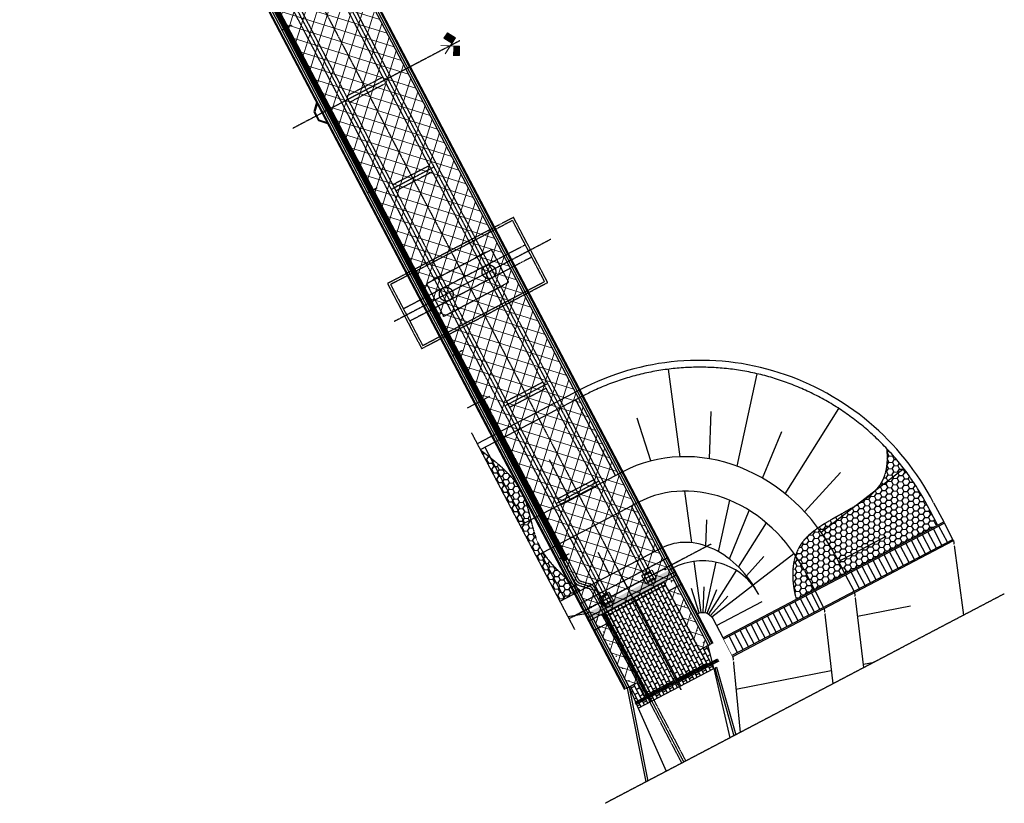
# Model space of a CAD drawing. Header units: millimetres. Extents: x 7531609250 to 7531656825, y 5724136142 to 5724203085.
# Tile 1 of 2: x 7531613940 to 7531656825, y 5724136142 to 5724170269. Entities that reach past the tile are written whole.
import ezdxf

# ---------------------------------------------------------------- set-up
doc = ezdxf.new("R2010")
doc.units = ezdxf.units.MM
doc.set_wipeout_variables(frame=1)
for name, pattern in [('mp3', [6.25, 4.75, -1.5]), ('mp3a', [3.125, 2.25, -0.875]), ('mp7', [13.75, 9.75, -1.5, 1, -1.5]), ('mp7a', [6.875, 4.75, -0.875, 0.375, -0.875])]:
    doc.linetypes.add(name, pattern=pattern)
doc.layers.add('1  cienka', color=4, linetype='Continuous', lineweight=18)
for name, color, linetype in [('1 cienka', 4, 'Continuous'), ('2 osie 02', 4, 'mp7'), ('2 osie 05', 4, 'mp7a'), ('3 przerywana 02', 6, 'mp3'), ('3 przerywana 05', 6, 'mp3a'), ('4 opis', 3, 'Continuous'), ('4 średnia', 3, 'Continuous'), ('9 kreskowanie', 8, 'Continuous')]:
    doc.layers.add(name, color=color, linetype=linetype)
doc.layers.add('6 pomoc 01', color=1, linetype='Continuous', plot=False)
doc.layers.add('7 view', color=1, linetype='Continuous', plot=False)
doc.layers.add('D-hatch-ciag-pieszo-rowerowy', color=7, linetype='Continuous', lineweight=13, true_color=0xff9f80)

# ---------------------------------------------------------------- blocks, each defined once
blk = doc.blocks.new('Schody skarpowe widok z góry')
blk.add_wipeout([(1078, 10860), (1077, -438), (1128, -438), (1128, 10860)]).dxf.layer = '1 cienka'
blk.add_wipeout([(0, 10860), (920, 10860), (920, 0), (0, 0)]).translate(0, 0, 0).dxf.layer = '1 cienka'
at = {"layer": '1  cienka'}
blk.add_line((0, 10860, 0), (920, 10860, 0), dxfattribs=at)
at = {"layer": '1 cienka'}
for p, q in [((860, 10860), (60, 10860)), ((860, 10860), (60, 10860)), ((860, 0, 0), (860, 10860, 0)), ((860, 10590), (60, 10590)), ((860, 10320), (60, 10320)), ((860, 10050), (60, 10050)), ((860, 9780), (60, 9780)), ((860, 9510), (60, 9510)), ((860, 9240), (60, 9240)), ((860, 8970), (60, 8970)), ((860, 8700), (60, 8700)), ((860, 8430), (60, 8430)), ((860, 8160), (60, 8160)), ((860, 7890), (60, 7890)), ((860, 7620), (60, 7620)), ((860, 7350), (60, 7350)), ((860, 7080), (60, 7080)), ((860, 6810), (60, 6810)), ((860, 6540), (60, 6540)), ((860, 6270), (60, 6270)), ((860, 6000), (60, 6000)), ((860, 4500), (60, 4500)), ((860, 4320), (60, 4320)), ((860, 4320), (60, 4320)), ((860, 4050), (60, 4050)), ((860, 3780), (60, 3780)), ((860, 3510), (60, 3510)), ((860, 3240), (60, 3240)), ((860, 2970), (60, 2970)), ((860, 2700), (60, 2700)), ((860, 2430), (60, 2430)), ((860, 2160), (60, 2160)), ((860, 1890), (60, 1890)), ((860, 1620), (60, 1620)), ((860, 1350), (60, 1350)), ((860, 1080), (60, 1080)), ((860, 810), (60, 810)), ((860, 540), (60, 540)), ((860, 270), (60, 270))]:
    blk.add_line(p, q, dxfattribs=at)
at = {"layer": '1 cienka', "elevation": 0}
for points in [[(0, 0), (0, 10860)], [(60, 10860), (60, 0)], [(920, 0), (920, 10860)]]:
    blk.add_lwpolyline(points, dxfattribs=at)
blk = doc.blocks.new('symetira')
at = {"layer": '1  cienka'}
for points in [[(-561, 158), (-427, -82), (-67, 120), (-202, 360)], [(202, 360), (67, 120), (427, -82), (561, 158)]]:
    blk.add_hatch(color=256, dxfattribs=at).paths.add_polyline_path(points)
at = {"layer": '1  cienka', "linetype": 'ByBlock'}
for p, q in [((-202, 360), (-561, 158)), ((-561, 158), (-427, -82)), ((-427, -82), (-67, 120)), ((-202, -360), (202, 360)), ((202, -360), (-202, 360)), ((202, 360), (561, 158)), ((561, 158), (427, -82))]:
    blk.add_line(p, q, dxfattribs=at)
blk = doc.blocks.new('grodzice3')
at = {"layer": '3 przerywana 05'}
for p, q in [((-1567935364.795106, 9319626033.352119), (-1567935374.585951, 9319626043.129972)), ((-1567937239.295634, 9319625939.991434), (-1567937259.295633, 9319625939.991434)), ((-1567937259.295633, 9319625939.991434), (-1567937239.295633, 9319625939.991432)), ((-1567937249.295633, 9319625929.991436), (-1567937249.295634, 9319625949.991434)), ((-1567937249.295633, 9319625949.991434), (-1567937249.295633, 9319625929.991436)), ((-1567936639.295634, 9319625939.991434), (-1567936659.295634, 9319625939.991432)), ((-1567936649.295634, 9319625929.991432), (-1567936649.295635, 9319625949.991432)), ((-1567936039.295634, 9319625939.991436), (-1567936059.295635, 9319625939.991432)), ((-1567936049.295634, 9319625949.991432), (-1567936049.295633, 9319625929.991434)), ((-1567935439.295633, 9319625939.991432), (-1567935459.295633, 9319625939.991436)), ((-1567935449.295632, 9319625949.991432), (-1567935449.295633, 9319625929.991436)), ((-1567934839.295632, 9319625939.991432), (-1567934859.295631, 9319625939.991434)), ((-1567934849.29563, 9319625949.991434), (-1567934849.295631, 9319625929.991434)), ((-1567934259.29563, 9319625939.991438), (-1567934239.29563, 9319625939.991436)), ((-1567934239.295628, 9319625939.991436), (-1567934259.295629, 9319625939.99144)), ((-1567934239.295631, 9319625939.991434), (-1567934259.295629, 9319625939.991438)), ((-1567934249.295628, 9319625949.991436), (-1567934249.295632, 9319625929.991436)), ((-1567934249.29563, 9319625949.991438), (-1567934249.29563, 9319625929.991436)), ((-1567933659.29563, 9319625939.991438), (-1567933639.295629, 9319625939.991438)), ((-1567933639.295627, 9319625939.991438), (-1567933659.295628, 9319625939.99144)), ((-1567933639.295628, 9319625939.991434), (-1567933659.295627, 9319625939.991436)), ((-1567933649.29563, 9319625949.991438), (-1567933649.29563, 9319625929.991438)), ((-1567933649.295627, 9319625949.991438), (-1567933649.29563, 9319625929.991438)), ((-1567933649.295627, 9319625949.991434), (-1567933649.295627, 9319625929.991434)), ((-1567933613.818454, 9319625933.636427), (-1567933593.818452, 9319625933.636427)), ((-1567933613.818452, 9319625933.636429), (-1567933593.818452, 9319625933.636429)), ((-1567933613.818452, 9319625933.636429), (-1567933593.818452, 9319625933.636429)), ((-1567933603.818453, 9319625943.636429), (-1567933603.818453, 9319625923.636429)), ((-1567933603.818453, 9319625943.636429), (-1567933603.818453, 9319625923.636429)), ((-1567933603.818453, 9319625943.636427), (-1567933603.818453, 9319625923.636427)), ((-1567933593.818453, 9319625333.636431), (-1567933613.818453, 9319625333.636429)), ((-1567933603.818454, 9319625343.636431), (-1567933603.818452, 9319625323.636429)), ((-1567933613.818453, 9319624733.636431), (-1567933593.818453, 9319624733.636429)), ((-1567933593.818453, 9319624733.636429), (-1567933613.818453, 9319624733.636429)), ((-1567933603.818453, 9319624743.636429), (-1567933603.818454, 9319624723.636429)), ((-1567933603.818453, 9319624723.636429), (-1567933603.818452, 9319624743.636429)), ((-1567933613.818454, 9319624133.636429), (-1567933593.818454, 9319624133.636429)), ((-1567933603.818454, 9319624143.636429), (-1567933603.818455, 9319624123.636429)), ((-1567933613.818453, 9319623533.636429), (-1567933593.818454, 9319623533.636427)), ((-1567933603.818455, 9319623543.636427), (-1567933603.818454, 9319623523.636427)), ((-1567933593.818455, 9319622933.636427), (-1567933613.818455, 9319622933.636427)), ((-1567933603.818455, 9319622943.636427), (-1567933603.818455, 9319622923.636427)), ((-1567937220.173467, 9319622288.159246), (-1567937200.173465, 9319622288.159248)), ((-1567937200.173465, 9319622288.15925), (-1567937220.173466, 9319622288.159248)), ((-1567937210.173465, 9319622278.159248), (-1567937210.173466, 9319622298.159248)), ((-1567937210.173464, 9319622298.159248), (-1567937210.173465, 9319622278.159248)), ((-1567936600.173466, 9319622288.159248), (-1567936620.173465, 9319622288.159246)), ((-1567936610.173465, 9319622278.159248), (-1567936610.173465, 9319622298.159246)), ((-1567936000.173466, 9319622288.15925), (-1567936020.173465, 9319622288.159248)), ((-1567936010.173465, 9319622298.159248), (-1567936010.173465, 9319622278.159248)), ((-1567935400.173465, 9319622288.15925), (-1567935420.173464, 9319622288.159248)), ((-1567935410.173464, 9319622298.159248), (-1567935410.173464, 9319622278.15925)), ((-1567934800.173463, 9319622288.159246), (-1567934820.173463, 9319622288.15925)), ((-1567934810.173462, 9319622298.159246), (-1567934810.173463, 9319622278.159248)), ((-1567934200.173462, 9319622288.159252), (-1567934220.173462, 9319622288.15925)), ((-1567934210.173462, 9319622298.15925), (-1567934210.173463, 9319622278.15925)), ((-1567933600.17346, 9319622288.159252), (-1567933620.17346, 9319622288.159252)), ((-1567933600.17346, 9319622288.15925), (-1567933620.173459, 9319622288.159252)), ((-1567933593.818454, 9319622333.636427), (-1567933613.818455, 9319622333.636427)), ((-1567933610.17346, 9319622298.159252), (-1567933610.17346, 9319622278.159252)), ((-1567933610.173459, 9319622298.15925), (-1567933610.17346, 9319622278.15925)), ((-1567933603.818455, 9319622323.636427), (-1567933603.818455, 9319622343.636427)), ((-1567933603.818454, 9319622323.636427), (-1567933603.818454, 9319622343.636427))]:
    blk.add_line(p, q, dxfattribs=at)
at = {"layer": '3 przerywana 05', "ltscale": 10}
for p, q in [((-1567933636.014963, 9319625943.104574), (-1567933616.014962, 9319625943.104574)), ((-1567933626.014963, 9319625953.104574), (-1567933626.014964, 9319625933.104574)), ((-1567933590.705315, 9319622310.355762), (-1567933610.705315, 9319622310.355762)), ((-1567933600.705315, 9319622320.355762), (-1567933600.705315, 9319622300.355762))]:
    blk.add_line(p, q, dxfattribs=at)
at = {"layer": '3 przerywana 05'}
for points in [[(-1567933620.071012, 9319625958.530649, -0.4142131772), (-1567933627.142076, 9319625958.530651), (-1567933629.479911, 9319625960.868483, 0.1989121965), (-1567933636.550974, 9319625963.797411), (-1567933644.81103, 9319625963.797411, 0.2179860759), (-1567933665.473645, 9319625954.339676, 0.1586562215), (-1567933668.46981, 9319625947.205244), (-1567933668.737525, 9319625943.983408, 0.3763307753), (-1567933659.32662, 9319625931.263315), (-1567933651.662694, 9319625929.598116, 0.0974629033), (-1567933649.346042, 9319625929.552612), (-1567933647.055716, 9319625929.956785, 0.6248209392), (-1567933645.817352, 9319625934.276608), (-1567933659.364716, 9319625946.47471, -0.4363728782), (-1567933659.419077, 9319625950.140009, -0.1070658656), (-1567933652.305315, 9319625954.495417, -0.270567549), (-1567933632.805598, 9319625950.696249, -0.2157295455), (-1567933627.706547, 9319625939.428097), (-1567933627.706549, 9319625927.259378, 0.3901350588), (-1567933616.700247, 9319625915.300592), (-1567933607.892545, 9319625914.568731, 0.3763307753), (-1567933595.172452, 9319625923.979633), (-1567933593.507252, 9319625931.64356, 0.0974629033), (-1567933593.461749, 9319625933.960213), (-1567933593.865923, 9319625936.25054, 0.6248209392), (-1567933598.185743, 9319625937.488901), (-1567933610.383844, 9319625923.941538, -0.4363728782), (-1567933614.049143, 9319625923.887175, -0.3888992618), (-1567933614.605386, 9319625950.500654, -0.2106957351), (-1567933603.626111, 9319625955.596924), (-1567933588.238302, 9319625955.596924), (-1567933585.156546, 9319625955.596924, 0.4142135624), (-1567933583.156546, 9319625957.596926), (-1567933583.156545, 9319625961.797407, 0.4142135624), (-1567933585.156545, 9319625963.797409), (-1567933610.662111, 9319625963.797409, 0.1989121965), (-1567933617.733176, 9319625960.868483)], [(-1567933585.279239, 9319622304.411812, -0.4142131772), (-1567933585.279238, 9319622311.482876), (-1567933582.941406, 9319622313.820711, 0.1989121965), (-1567933580.012478, 9319622320.891775), (-1567933580.012478, 9319622329.151831, 0.2179860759), (-1567933589.470213, 9319622349.814445, 0.1586562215), (-1567933596.604647, 9319622352.81061), (-1567933599.826481, 9319622353.078325, 0.3763307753), (-1567933612.546574, 9319622343.667419), (-1567933614.211772, 9319622336.003492, 0.0974629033), (-1567933614.257277, 9319622333.68684), (-1567933613.853103, 9319622331.396517, 0.6248209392), (-1567933609.533281, 9319622330.158152), (-1567933597.33518, 9319622343.705517, -0.4363728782), (-1567933593.669881, 9319622343.759876, -0.1070658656), (-1567933589.314472, 9319622336.646116, -0.270567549), (-1567933593.113639, 9319622317.146399, -0.2157295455), (-1567933604.381791, 9319622312.047346), (-1567933616.550509, 9319622312.047346, 0.3901350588), (-1567933628.509295, 9319622301.041044), (-1567933629.241159, 9319622292.233343, 0.3763307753), (-1567933619.830254, 9319622279.51325), (-1567933612.166327, 9319622277.848051, 0.0974629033), (-1567933609.849674, 9319622277.802547), (-1567933607.559349, 9319622278.206722, 0.6248209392), (-1567933606.320986, 9319622282.526543), (-1567933619.868351, 9319622294.724644, -0.4363728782), (-1567933619.922711, 9319622298.389944, -0.3888992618), (-1567933593.309233, 9319622298.946184, -0.2106957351), (-1567933588.212963, 9319622287.966911), (-1567933588.212962, 9319622272.579102), (-1567933588.212964, 9319622269.497347, 0.4142135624), (-1567933586.212963, 9319622267.497347), (-1567933582.012478, 9319622267.497347, 0.4142135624), (-1567933580.012478, 9319622269.497347), (-1567933580.012478, 9319622295.002913, 0.1989121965), (-1567933582.941405, 9319622302.073975)]]:
    blk.add_lwpolyline(points, format="xyb", close=True, dxfattribs=at)
blk = doc.blocks.new('Przyczółek widok z góry 1')
at = {"layer": '3 przerywana 05'}
for p, q in [((-950, 2130), (-950, 1520)), ((-340, 2130), (-340, -2130)), ((350, 2130), (350, -2130)), ((-650, 1520), (-650, -1520)), ((-950, -2130), (-950, -1520))]:
    blk.add_line(p, q, dxfattribs=at)
for points in [[(-4510, -1520), (-510, -1520), (-510, 1520), (-4510, 1520)], [(200, 1300), (-200, 1300), (-200, 800), (200, 800)], [(150, 1200), (-150, 1200), (-150, 900), (150, 900)], [(200, -1300), (-200, -1300), (-200, -800), (200, -800)], [(150, -1200), (-150, -1200), (-150, -900), (150, -900)]]:
    blk.add_lwpolyline(points, close=True, dxfattribs=at)
at = {"layer": '4 średnia'}
blk.add_lwpolyline([(350, 2130), (-3850, 2130), (-3850, 1520), (-500, 1520), (-500, -1520), (-3850, -1520), (-3850, -2130), (350, -2130)], dxfattribs=at)
at = {"layer": '6 pomoc 01'}
for p, q in [((0, -2630), (0, 2630)), ((-5010, 0), (850, 0))]:
    blk.add_line(p, q, dxfattribs=at)
at = {"layer": '7 view'}
blk.add_blockref('grodzice3', (1567933604, -9319624114), dxfattribs=at)

msp = doc.modelspace()

# ---------------------------------------------------------------- hatches: boundary and pattern name
at = {"layer": '9 kreskowanie'}
h = msp.add_hatch(dxfattribs=at)
h.set_pattern_fill('LINE', color=256, scale=15, angle=27.6868530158)
h.set_pattern_definition([(27.686853, (7531558735.4, 5724243256.785), (-22.128426, 42.17195), [])])
h.paths.add_polyline_path([(7531637648.229317, 5724146707.961889), (7531637781.047162, 5724146777.653945), (7531617188.286689, 5724186022.98943), (7531617055.461649, 5724185953.293599)])
h = msp.add_hatch(dxfattribs=at)
h.set_pattern_fill('HONEY', color=256, scale=50, angle=-62.3131469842)
h.set_pattern_definition([(297.68685, (7531565411.8, 5724251572.83), (232.38206, -146.98049), [158.75, -317.5]), (57.68685, (7531565411.8, 5724251572.83), (11.0978, 274.73901), [158.75, -317.5]), (357.68685, (7531565411.8, 5724251572.83), (243.47987, 127.75853), [-317.5, 158.75])])
edge = h.paths.add_edge_path()
edge.add_spline(control_points=[(7531638367.092976, 5724145402.471537), (7531637628.494584, 5724146024.255518), (7531636290.288164, 5724147150.815397), (7531636049.476712, 5724149999.968915), (7531634724.571272, 5724150970.353398), (7531634003.280054, 5724151534.275608)], knot_values=[0, 0, 0, 0, 2789.3164852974, 5053.7359265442, 7826.1859187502, 7826.1859187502, 7826.1859187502, 7826.1859187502], degree=3, periodic=0)
edge.add_line((7531634003.280054, 5724151534.275608), (7531637468.236743, 5724144930.824532))
edge.add_line((7531637468.236743, 5724144930.824533), (7531638367.092976, 5724145402.471537))
h = msp.add_hatch(dxfattribs=at)
h.set_pattern_fill('HONEY', color=256, scale=50, angle=-62.3131469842)
h.set_pattern_definition([(297.68685, (7531542852.44, 5724234922.78), (232.38206, -146.98049), [158.75, -317.5]), (57.68685, (7531542852.44, 5724234922.78), (11.0978, 274.73901), [158.75, -317.5]), (357.68685, (7531542852.44, 5724234922.78), (243.47987, 127.75853), [-317.5, 158.75])])
edge = h.paths.add_edge_path()
edge.add_spline(control_points=[(7531653921.742298, 5724148256.650357), (7531653775.196672, 5724148535.750335), (7531653628.651046, 5724148814.850312), (7531653482.10542, 5724149093.95029)], knot_values=[0.0000860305, 0.0000860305, 0.0000860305, 0.0000860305, 1, 1, 1, 1], weights=[1, 1, 1, 1], degree=3, periodic=0)
edge.add_spline(control_points=[(7531653482.10542, 5724149093.95029), (7531653415.701989, 5724149220.500734), (7531653346.911374, 5724149345.798573), (7531653155.884871, 5724149678.699754), (7531653029.344127, 5724149883.826503), (7531652763.505744, 5724150285.585318), (7531652624.208183, 5724150482.217265), (7531652333.436, 5724150866.168921), (7531652181.961462, 5724151053.488516), (7531651918.158154, 5724151359.276859), (7531651808.951702, 5724151480.474214), (7531651697.199902, 5724151599.240248)], knot_values=[1, 1, 1, 1, 1.0382274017, 1.0382274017, 1.1026670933, 1.1026670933, 1.167106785, 1.167106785, 1.2315464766, 1.2315464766, 1.2752126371, 1.2752126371, 1.2752126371, 1.2752126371], weights=[1, 1, 1, 1, 1, 1, 1, 1, 1, 1, 1, 1], degree=3, periodic=0)
edge.add_spline(control_points=[(7531651697.199902, 5724151599.240248), (7531651757.494406, 5724151019.517796), (7531651574.20666, 5724149191.521384), (7531647419.978671, 5724148191.873967), (7531647542.005439, 5724145835.923683), (7531647762.058702, 5724145024.546926)], knot_values=[1941.352497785, 1941.352497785, 1941.352497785, 1941.352497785, 3652.4301211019, 7866.4868467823, 10932.5250655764, 10932.5250655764, 10932.5250655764, 10932.5250655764], degree=3, periodic=0)
edge.add_line((7531647762.058702, 5724145024.546926), (7531653921.742299, 5724148256.650356))
at = {"layer": '9 kreskowanie', "true_color": 0xadadad}
h = msp.add_hatch(dxfattribs=at)
h.set_pattern_fill('TRIANG', color=253, scale=7, angle=-62.3131469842)
h.set_pattern_definition([(357.686853, (7531563296.965, 5724244358.52), (35.640874, 56.349656), [33.3375, -33.3375]), (57.686853, (7531563296.965, 5724244358.52), (-30.979797, 59.04073), [33.3375, -33.3375]), (297.686853, (7531563314.786, 5724244386.697), (66.62067, -2.691074), [33.3375, -33.3375])])
h.paths.add_polyline_path([(7531638681.226743, 5724144437.998441), (7531638839.204052, 5724144136.9284), (7531638759.508896, 5724144095.110832), (7531638601.531678, 5724144396.180921)])
h.paths.add_polyline_path([(7531642452.045132, 5724146032.655), (7531642294.067822, 5724146333.725042), (7531642373.762804, 5724146375.54252), (7531642531.740022, 5724146074.472428)])
h.paths.add_polyline_path([(7531642214.372798, 5724146291.907544), (7531642372.350107, 5724145990.837502), (7531638918.899076, 5724144178.745898), (7531638760.921766, 5724144479.81594)])
at = {"layer": 'D-hatch-ciag-pieszo-rowerowy'}
h = msp.add_hatch(dxfattribs=at)
h.set_pattern_fill('ANSI37', color=256, scale=150, angle=-62.3131469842, style=0)
h.set_pattern_definition([(342.68685, (7531558735.4, 5724243256.8), (141.7291, 454.6723), []), (72.68685, (7531558735.4, 5724243256.8), (-454.6723, 141.7291), [])])
h.paths.add_polyline_path([(7531614135.062547, 5724191411.330419), (7531614515.826615, 5724191611.124586), (7531616072.366838, 5724188644.698701), (7531618764.287642, 5724190057.200873), (7531617207.747418, 5724193023.626759), (7531617588.513578, 5724193223.422023), (7531643933.522227, 5724143015.54901), (7531643552.771472, 5724142815.761829), (7531641996.231249, 5724145782.187715), (7531639304.310446, 5724144369.685541), (7531640860.850669, 5724141403.259656), (7531640480.071197, 5724141203.457406)])

# ---------------------------------------------------------------- linework, layer by layer
at = {"layer": '1 cienka'}
for p, q in [((7531640400.376172, 5724141161.639908), (7531640480.071197, 5724141203.457406)), ((7531640400.376172, 5724141161.639908), (7531641213.03371, 5724137070.836185)), ((7531640480.071197, 5724141203.457406), (7531641292.728735, 5724137112.653684))]:
    msp.add_line(p, q, dxfattribs=at)
for points in [[(7531614135.062547, 5724191411.330419), (7531614515.826615, 5724191611.124586), (7531616072.366838, 5724188644.698701), (7531618764.287642, 5724190057.200873), (7531617207.747418, 5724193023.626759), (7531617588.513578, 5724193223.422023), (7531643933.522227, 5724143015.54901), (7531643552.771472, 5724142815.761829), (7531641996.231249, 5724145782.187715), (7531639304.310446, 5724144369.685541), (7531640860.850669, 5724141403.259656), (7531640480.071197, 5724141203.457406), (7531614135.062547, 5724191411.330419)], [(7531617588.513578, 5724193223.422023), (7531643933.522227, 5724143015.54901)], [(7531617668.208602, 5724193265.239522), (7531644013.217252, 5724143057.366508)], [(7531617783.323637, 5724193325.642575), (7531644128.332286, 5724143117.769563)], [(7531613940.252488, 5724191309.109867), (7531640285.261138, 5724141101.236854)], [(7531614055.367523, 5724191369.51292), (7531640400.376172, 5724141161.639908)], [(7531614135.062547, 5724191411.330419), (7531640480.071197, 5724141203.457406)], [(7531637781.059203, 5724146777.660263), (7531637648.222122, 5724146707.958114), (7531617055.461649, 5724185953.293599), (7531617188.286689, 5724186022.98943), (7531637781.047162, 5724146777.653945)], [(7531626872.735576, 5724166662.601785), (7531626746.473928, 5724166257.549682), (7531626947.726255, 5724165874.006679), (7531627352.77793, 5724165747.745164)]]:
    msp.add_lwpolyline(points, dxfattribs=at)
at = {"layer": '2 osie 02'}
msp.add_line((7531615322.805924, 5724193344.555979), (7531642745.778878, 5724141082.323398), dxfattribs=at)
at = {"layer": '2 osie 05'}
for p, q in [((7531625781.075053, 5724170023.635144), (7531625338.324922, 5724169791.315708)), ((7531633106.900551, 5724169350.414872), (7531625835.995952, 5724165535.232593)), ((7531629964.067665, 5724167701.310532), (7531628104.517109, 5724166725.568898)), ((7531631985.245841, 5724163849.383933), (7531630125.695285, 5724162873.6423)), ((7531629498.186063, 5724162939.632977), (7531629055.435931, 5724162707.31354)), ((7531637078.915382, 5724160706.207992), (7531630250.065228, 5724157122.980108)), ((7531633215.107619, 5724155855.996648), (7531632772.357488, 5724155623.677211)), ((7531636933.646667, 5724154418.804456), (7531635074.09611, 5724153443.062822)), ((7531639163.911952, 5724150168.402503), (7531637304.361395, 5724149192.66087)), ((7531639163.91198, 5724150168.402451), (7531637304.361423, 5724149192.660816)), ((7531637861.684418, 5724147000.627578), (7531637418.934286, 5724146768.308142)), ((7531637861.684445, 5724147000.627525), (7531637418.934314, 5724146768.308088)), ((7531644348.635006, 5724142375.094595), (7531640771.213938, 5724140497.953548))]:
    msp.add_line(p, q, dxfattribs=at)
for points in [[(7531618487.494734, 5724189573.169602), (7531641487.104984, 5724145740.900416)], [(7531616581.479817, 5724188685.97896), (7531639627.554428, 5724144765.158783)], [(7531617121.874169, 5724185988.141515), (7531637714.633743, 5724146742.805558)]]:
    msp.add_lwpolyline(points, dxfattribs=at)
msp.add_lwpolyline([(7531634071.964697, 5724153684.95383), (7531638171.501444, 5724145872.131687, 0.1989123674), (7531638347.87334, 5724145725.115587), (7531638738.41886, 5724145603.37589, -0.1989123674), (7531638914.790756, 5724145456.35979), (7531642861.078535, 5724137935.596728)], format="xyb", dxfattribs=at)
at = {"layer": '3 przerywana 02'}
msp.add_line((7531633611.73737, 5724152280.470495), (7531638110.907272, 5724143706.034794), dxfattribs=at)
at = {"layer": '3 przerywana 05'}
for p, q in [((7531629761.546754, 5724167764.439719), (7531628167.646276, 5724166928.089747)), ((7531629900.938498, 5724167498.789682), (7531628307.03802, 5724166662.439711)), ((7531631782.725012, 5724163912.513163), (7531630188.824534, 5724163076.163191)), ((7531631922.116591, 5724163646.863041), (7531630328.216114, 5724162810.513069)), ((7531635965.47343, 5724160460.755311), (7531630652.471844, 5724157672.922074)), ((7531636244.256753, 5724159929.455153), (7531630931.255168, 5724157141.621916)), ((7531636731.125837, 5724154481.933686), (7531635137.22536, 5724153645.583714)), ((7531636870.517417, 5724154216.283564), (7531635276.61694, 5724153379.933592)), ((7531638961.393744, 5724150231.533109), (7531637367.493266, 5724149395.183137)), ((7531639100.785324, 5724149965.882987), (7531637506.884847, 5724149129.533015)), ((7531642214.372798, 5724146291.907544), (7531642294.067809, 5724146333.725067)), ((7531641643.175429, 5724145766.328365), (7531641377.52535, 5724145626.936703)), ((7531642452.856201, 5724146033.080584), (7531642372.350121, 5724145990.837477)), ((7531639783.624872, 5724144790.586731), (7531639517.974793, 5724144651.195069)), ((7531638760.921766, 5724144479.81594), (7531638681.226756, 5724144437.998417)), ((7531638839.204052, 5724144136.9284), (7531638918.899076, 5724144178.745898))]:
    msp.add_line(p, q, dxfattribs=at)
for points in [[(7531641354.279917, 5724145671.204638), (7531625798.179583, 5724175317.758205)], [(7531626063.829662, 5724175457.149867), (7531641619.929996, 5724145810.5963)], [(7531624204.279106, 5724174481.408234), (7531639760.379439, 5724144834.854667)], [(7531639494.729361, 5724144695.463005), (7531623938.629026, 5724174342.016571)], [(7531634227.803762, 5724160113.619473), (7531634218.510984, 5724160131.329479), (7531633775.760853, 5724159899.010042), (7531633785.05363, 5724159881.300037)], [(7531632368.253205, 5724159137.87784), (7531632358.960428, 5724159155.587846), (7531631916.210296, 5724158923.268409), (7531631925.503074, 5724158905.558404)], [(7531634971.225959, 5724158696.819051), (7531634980.518736, 5724158679.109046), (7531634537.768604, 5724158446.789609), (7531634528.475826, 5724158464.499615)], [(7531633111.675402, 5724157721.077417), (7531633120.96818, 5724157703.367412), (7531632678.218047, 5724157471.047976), (7531632668.92527, 5724157488.757981)]]:
    msp.add_lwpolyline(points, dxfattribs=at)
for points in [[(7531629959.891283, 5724158777.608531), (7531631446.738213, 5724155944.002851), (7531636936.83985, 5724158824.763862), (7531635449.992922, 5724161658.369541)], [(7531630094.905197, 5724158735.522391), (7531631488.824351, 5724156079.016765), (7531636801.825937, 5724158866.850001), (7531635407.906782, 5724161523.355628)], [(7531635236.876037, 5724158836.210712), (7531634493.45384, 5724160253.011135), (7531631659.85256, 5724158766.166514), (7531632403.274756, 5724157349.366092)], [(7531644374.887102, 5724142325.063828), (7531640797.466035, 5724140447.922783), (7531640744.961843, 5724140547.984313), (7531644322.38291, 5724142425.125359)]]:
    msp.add_lwpolyline(points, close=True, dxfattribs=at)
for points in [[(7531633983.414671, 5724153638.489943), (7531638082.951418, 5724145825.6678, 0.1989123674), (7531638318.113946, 5724145629.646334), (7531638708.659466, 5724145507.906635, -0.1989123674), (7531638826.24073, 5724145409.895902), (7531642772.528508, 5724137889.132841)], [(7531634160.514724, 5724153731.417717), (7531638260.051471, 5724145918.595575, 0.1989123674), (7531638377.632734, 5724145820.584842), (7531638768.178255, 5724145698.845143, -0.1989123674), (7531639003.340783, 5724145502.823677), (7531642949.628561, 5724137982.060616)]]:
    msp.add_lwpolyline(points, format="xyb", dxfattribs=at)
for centre, radius in [((7531625559.699987, 5724169907.475426), 60), ((7531629276.810997, 5724162823.473259), 60), ((7531634378.139576, 5724159289.05943), 300), ((7531632518.589022, 5724158313.317797), 300), ((7531632993.732553, 5724155739.836929), 60), ((7531637640.309352, 5724146884.46786), 60), ((7531637640.30938, 5724146884.467807), 60), ((7531641355.648601, 5724140804.617559), 56.499999)]:
    msp.add_circle(centre, radius, dxfattribs=at)
at = {"layer": '3 przerywana 05', "color": 8}
msp.add_spline([(7531634003.280054, 5724151534.275608), (7531635829.693553, 5724149644.417191), (7531636511.582859, 5724147485.106565), (7531638367.092976, 5724145402.471537)], degree=3, dxfattribs=at)
at = {"layer": '4 opis'}
for points in [[(7531642294.067822, 5724146333.725042), (7531642373.762804, 5724146375.54252), (7531642531.740022, 5724146074.472428), (7531642452.045132, 5724146032.655)], [(7531642372.350107, 5724145990.837502), (7531638918.899076, 5724144178.745898)], [(7531638839.204052, 5724144136.9284), (7531638759.508896, 5724144095.110832), (7531638601.531678, 5724144396.180921), (7531638681.226743, 5724144437.998441)]]:
    msp.add_lwpolyline(points, dxfattribs=at)
at = {"layer": '4 średnia'}
for p, q in [((7531619699.385844, 5724189587.955361), (7531644092.912163, 5724143099.183949)), ((7531640320.682195, 5724141119.822958), (7531615927.141406, 5724187608.586778)), ((7531638340.18179, 5724154148.722184), (7531633863.888392, 5724151799.925688)), ((7531638479.573452, 5724153883.072104), (7531634003.280054, 5724151534.275608)), ((7531640211.10111, 5724150583.158366), (7531635734.807713, 5724148234.36187)), ((7531640908.05942, 5724149254.90797), (7531636431.766022, 5724146906.111474)), ((7531654614.897976, 5724147581.309741), (7531655053.958888, 5724144333.433534)), ((7531641909.111777, 5724147261.036338), (7531637468.236743, 5724144930.824533)), ((7531650703.631784, 5724142050.733953), (7531650311.354738, 5724145323.158547)), ((7531638601.519524, 5724144396.174476), (7531637818.915727, 5724144262.506942)), ((7531643456.603636, 5724144397.939022), (7531643421.185272, 5724144379.354331)), ((7531648983.104342, 5724144626.200238), (7531649356.196699, 5724141343.709073)), ((7531640884.264829, 5724140286.240372), (7531642096.799535, 5724137534.564964))]:
    msp.add_line(p, q, dxfattribs=at)
msp.add_lwpolyline([(7531626915.850746, 5724166666.505528), (7531626789.592328, 5724166261.463788), (7531626975.447877, 5724165907.263682), (7531627380.489618, 5724165781.005264)], dxfattribs=at)
msp.add_lwpolyline([(7531643456.603636, 5724144397.939022, -0.4142134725), (7531644131.673068, 5724144187.508255), (7531644998.550599, 5724142535.428915), (7531645313.891438, 5724139222.634426)], format="xyb", dxfattribs=at)
for centre, major_axis, ratio, start_param, end_param in [((7531643688.923072, 5724143955.18889), (-5348.741282, 10193.533294), 0.9867893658, 4.7123889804, 6.2831853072), ((7531643688.923072, 5724143955.18889), (-3477.821961, 6627.969477), 0.8683736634, 4.7123889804, 6.2831853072), ((7531643688.923072, 5724143955.18889), (-2780.863652, 5299.71908), 0.8353846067, 4.7123889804, 6.2831853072), ((7531643653.504708, 5724143936.604198), (-1744.392931, 3324.432139), 0.7439920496, 4.7123889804, 6.2831853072), ((7531643653.504708, 5724143936.604198), (2473.351081, 1297.814472), 0.9860839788, 0, 1.5707963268)]:
    msp.add_ellipse(centre, major_axis=major_axis, ratio=ratio, start_param=start_param, end_param=end_param, dxfattribs=at)
msp.add_open_spline([(7531653921.817951, 5724148256.506273), (7531653775.259717, 5724148535.630264), (7531653628.701483, 5724148814.754255), (7531653482.143248, 5724149093.878245), (7531653415.739817, 5724149220.428691), (7531653346.949203, 5724149345.726529), (7531653155.922699, 5724149678.627709), (7531653029.381955, 5724149883.754459), (7531652763.543571, 5724150285.513273), (7531652624.246011, 5724150482.145222), (7531652333.473827, 5724150866.096877), (7531652181.99929, 5724151053.416472), (7531651867.503756, 5724151417.96485), (7531651704.482852, 5724151595.193527), (7531651367.573279, 5724151938.823745), (7531651193.684709, 5724152105.225186), (7531650835.763698, 5724152426.509945), (7531650651.731362, 5724152581.393169), (7531650274.288836, 5724152878.998716), (7531650080.878757, 5724153021.720954), (7531649685.485625, 5724153294.412623), (7531649483.502689, 5724153424.381979), (7531649071.804178, 5724153671.029301), (7531648862.088723, 5724153787.707198), (7531648435.797399, 5724154007.288537), (7531648219.221653, 5724154110.191918), (7531647780.110179, 5724154301.798643), (7531647557.574578, 5724154390.501934), (7531647107.468242, 5724154553.342087), (7531646879.897635, 5724154627.478905), (7531646420.666666, 5724154760.880368), (7531646189.006435, 5724154820.144979), (7531645722.558173, 5724154923.558125), (7531645487.770276, 5724154967.706635), (7531645016.041206, 5724155040.706456), (7531644779.100169, 5724155069.55775), (7531644304.047868, 5724155111.845463), (7531644065.936739, 5724155125.281873), (7531643589.531761, 5724155136.685996), (7531643351.238048, 5724155134.653709), (7531642875.455797, 5724155115.130623), (7531642637.967395, 5724155097.639831), (7531642164.78, 5724155047.273807), (7531641929.081141, 5724155014.398592), (7531641460.449376, 5724154933.401324), (7531641227.516602, 5724154885.279296), (7531640765.381873, 5724154773.988911), (7531640536.180049, 5724154710.820587), (7531640082.45649, 5724154569.700167), (7531639857.934881, 5724154491.74811), (7531639414.501564, 5724154321.383719), (7531639195.589978, 5724154228.971435), (7531638811.080936, 5724154051.650925), (7531638644.2226, 5724153969.466652), (7531638479.573452, 5724153883.072104)], degree=3, knots=[0, 0, 0, 0, 1, 1, 1, 1.0382274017, 1.0382274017, 1.1026670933, 1.1026670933, 1.167106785, 1.167106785, 1.2315464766, 1.2315464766, 1.2959861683, 1.2959861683, 1.3604258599, 1.3604258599, 1.4248655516, 1.4248655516, 1.4893052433, 1.4893052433, 1.5537449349, 1.5537449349, 1.6181846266, 1.6181846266, 1.6826243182, 1.6826243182, 1.7470640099, 1.7470640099, 1.8115037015, 1.8115037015, 1.8759433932, 1.8759433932, 1.9403830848, 1.9403830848, 2.0048227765, 2.0048227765, 2.0692624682, 2.0692624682, 2.1337021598, 2.1337021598, 2.1981418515, 2.1981418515, 2.2625815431, 2.2625815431, 2.3270212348, 2.3270212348, 2.3914609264, 2.3914609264, 2.4559006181, 2.4559006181, 2.5203403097, 2.5203403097, 2.5707963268, 2.5707963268, 2.5707963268, 2.5707963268], dxfattribs=at)
at = {"layer": '6 pomoc 01'}
for p, q in [((7531634402.125392, 5724153858.195441), (7531633427.32404, 5724153346.698586)), ((7531641767.388015, 5724142946.922807), (7531641767.388015, 5724142946.922807))]:
    msp.add_line(p, q, dxfattribs=at)
at = {"layer": '9 kreskowanie'}
for p, q in [((7531642706.285356, 5724151235.357265), (7531642191.674112, 5724155048.092818)), ((7531645187.312387, 5724150820.118251), (7531646066.232835, 5724154846.772126)), ((7531639887.893883, 5724150413.565372), (7531638156.366224, 5724153713.47911)), ((7531647275.287243, 5724149625.53311), (7531649620.694435, 5724153333.716297)), ((7531641425.969392, 5724151051.573633), (7531640832.244962, 5724152913.433025)), ((7531643979.376294, 5724151146.669332), (7531644062.634409, 5724153207.820919)), ((7531646292.439791, 5724150299.2601), (7531647130.387919, 5724152341.054144)), ((7531635944.120561, 5724148344.192312), (7531634212.592902, 5724151644.10605)), ((7531637916.007222, 5724149378.878841), (7531637015.395477, 5724151095.248231)), ((7531648128.721238, 5724148832.355902), (7531649687.697982, 5724150544.859408)), ((7531648851.730638, 5724147943.697734), (7531652461.806455, 5724150732.558449)), ((7531643211.927907, 5724147489.070413), (7531642907.887975, 5724149741.690963)), ((7531641621.322913, 5724147110.028033), (7531640584.852192, 5724149085.314975)), ((7531644374.786009, 5724147097.639724), (7531644864.384508, 5724149340.668316)), ((7531644848.875186, 5724146781.785082), (7531645717.991647, 5724148899.525729)), ((7531643825.891875, 5724147346.983798), (7531643872.119052, 5724148491.391382)), ((7531645252.094139, 5724146426.783365), (7531646468.509016, 5724148349.984255)), ((7531649599.690016, 5724146679.436157), (7531651684.975668, 5724147773.625299)), ((7531637677.549591, 5724145040.654975), (7531636641.07887, 5724147015.941916)), ((7531639649.436253, 5724146075.341504), (7531639131.200891, 5724147062.984975)), ((7531645882.708698, 5724145650.064838), (7531647663.654567, 5724147025.88358)), ((7531643622.022752, 5724144450.692971), (7531643321.712072, 5724146675.683619)), ((7531643795.495425, 5724144443.69911), (7531644274.18871, 5724146636.766953)), ((7531645593.577038, 5724146047.552761), (7531646354.649667, 5724146883.575203)), ((7531643956.124721, 5724144377.803544), (7531645158.227604, 5724146278.376595)), ((7531644084.542125, 5724144260.942735), (7531645867.173176, 5724145638.063315)), ((7531643537.013621, 5724144431.553762), (7531643195.463393, 5724145502.620521)), ((7531643709.064375, 5724144454.782976), (7531643754.35086, 5724145575.902639)), ((7531643878.691157, 5724144417.777212), (7531644305.1547, 5724145456.92354)), ((7531644025.443819, 5724144324.991056), (7531644783.123899, 5724145157.286854)), ((7531644286.885877, 5724143891.706525), (7531646279.162747, 5724144937.092187)), ((7531650434.599067, 5724144295.038812), (7531652742.663053, 5724144743.684397)), ((7531650685.923702, 5724142198.457012), (7531651161.240394, 5724142290.849916)), ((7531645133.365322, 5724141119.140834), (7531649289.888475, 5724141927.093201))]:
    msp.add_line(p, q, dxfattribs=at)

# ---------------------------------------------------------------- block references
at = {"layer": '1  cienka', "rotation": 297.6868530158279}
msp.add_blockref('symetira', (7531632689.626797, 5724169131.463377), dxfattribs=at)

# ---------------------------------------------------------------- next in the draw order: block references
at = {"layer": '1 cienka', "rotation": 297.6868530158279}
msp.add_blockref('Schody skarpowe widok z góry', (7531644571.082653, 5724143350.089506, 0), dxfattribs=at)

# ---------------------------------------------------------------- next in the draw order: hatches: boundary and pattern name
at = {"layer": '9 kreskowanie'}
h = msp.add_hatch(dxfattribs=at)
h.set_pattern_fill('AR-B816', color=256, scale=0.8, angle=-62.3131469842)
h.set_pattern_definition([(297.68685, (7531558735.4, 5724243256.79), (143.94692, 75.5317), []), (27.68685, (7531558735.4, 5724243256.79), (68.41523, 219.47862), [162.56, -162.56])])
h.paths.add_polyline_path([(7531644166.32827, 5724142008.401639), (7531643933.537632, 5724143015.557094), (7531643552.771472, 5724142815.761829), (7531641996.231249, 5724145782.187715), (7531639304.310446, 5724144369.685541), (7531640860.850669, 5724141403.259656), (7531640480.086601, 5724141203.465489), (7531640884.264829, 5724140286.240372)])

# ---------------------------------------------------------------- next in the draw order: linework, layer by layer
at = {"layer": '1 cienka'}
for p, q in [((7531643933.522227, 5724143015.54901), (7531644013.217252, 5724143057.366508)), ((7531644212.524924, 5724142032.641905), (7531644292.204544, 5724142074.451321)), ((7531644212.524924, 5724142032.641905), (7531645049.486817, 5724139083.89628)), ((7531644292.204544, 5724142074.451321), (7531645129.166437, 5724139125.705696))]:
    msp.add_line(p, q, dxfattribs=at)
at = {"layer": '2 osie 05'}
msp.add_line((7531644048.489209, 5724147423.6991), (7531637863.179785, 5724144178.149308), dxfattribs=at)
at = {"layer": '3 przerywana 02'}
msp.add_lwpolyline([(7531656824.959417, 5724145262.71128), (7531639442.033182, 5724136141.558439)], dxfattribs=at)
at = {"layer": '3 przerywana 05', "color": 8}
msp.add_open_spline([(7531651697.237729, 5724151599.168204), (7531651757.532233, 5724151019.445752), (7531651574.244488, 5724149191.449341), (7531647420.016499, 5724148191.801924), (7531647542.043266, 5724145835.851639), (7531647762.09653, 5724145024.474882)], degree=3, knots=[1941.352497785, 1941.352497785, 1941.352497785, 1941.352497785, 3652.4301211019, 7866.4868467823, 10932.5250655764, 10932.5250655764, 10932.5250655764, 10932.5250655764], dxfattribs=at)
at = {"layer": '4 średnia'}
for p, q in [((7531653747.793327, 5724149233.269908), (7531654187.430216, 5724148395.969978)), ((7531649444.477208, 5724146975.237887), (7531649883.886976, 5724146137.818788)), ((7531648116.226811, 5724146278.279578), (7531648555.63658, 5724145440.860478)), ((7531644166.32827, 5724142008.401639), (7531644864.74641, 5724138986.959466))]:
    msp.add_line(p, q, dxfattribs=at)
msp.add_lwpolyline([(7531644166.32827, 5724142008.401639), (7531643933.537632, 5724143015.557094), (7531643552.771472, 5724142815.761829), (7531641996.231249, 5724145782.187715), (7531639304.310446, 5724144369.685541), (7531640860.850669, 5724141403.259656), (7531640480.086601, 5724141203.465489), (7531640884.264829, 5724140286.240372)], close=True, dxfattribs=at)

# ---------------------------------------------------------------- next in the draw order: block references
at = {"layer": '1 cienka', "xscale": -1, "rotation": 297.6868530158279}
msp.add_blockref('Przyczółek widok z góry 1', (7531640417.95141, 5724145518.68676), dxfattribs=at)

doc.saveas('drawing.dxf')
